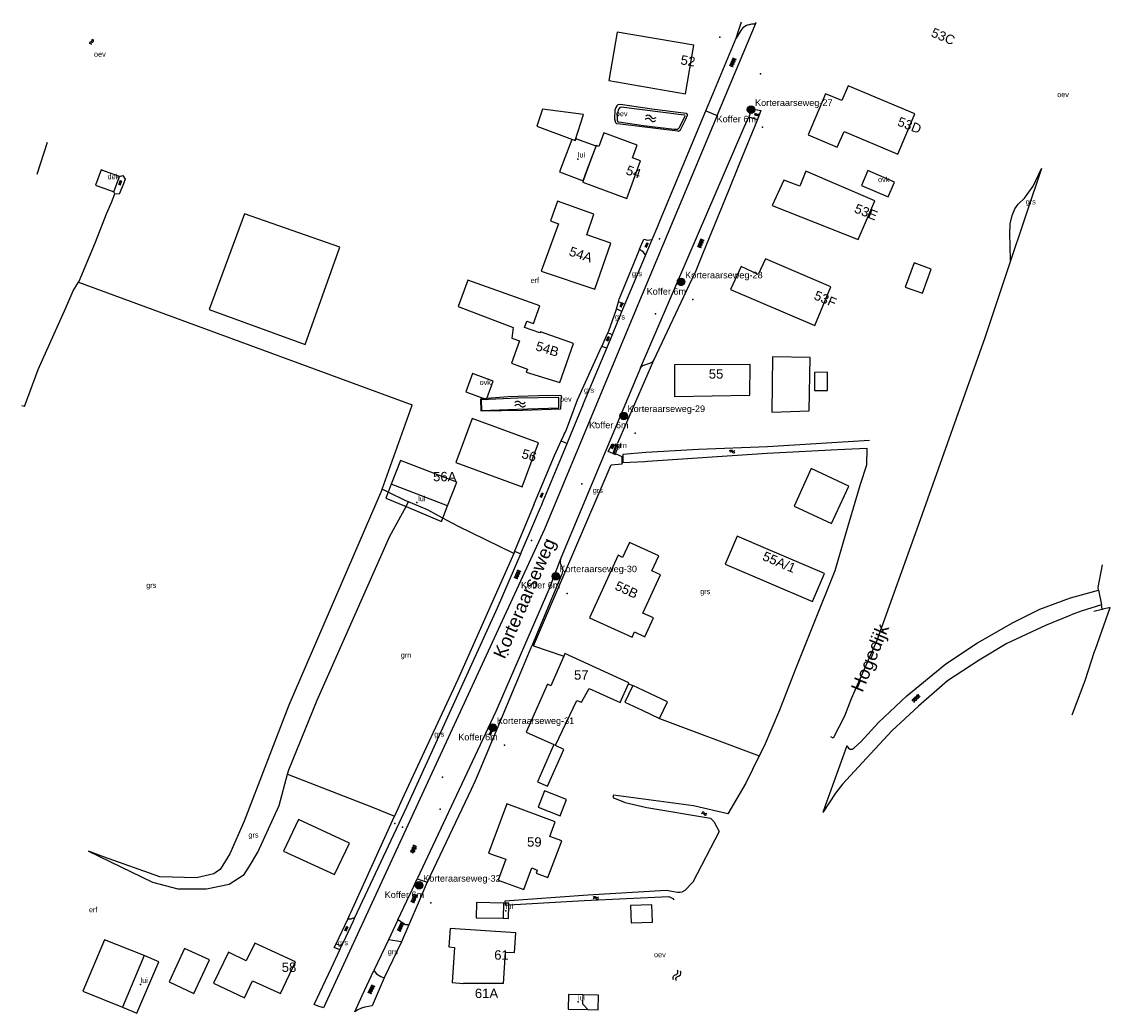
# Model space of a CAD drawing. Header units: metres. Extents: x 1500 to 3874, y -180 to 515.
# Tile 1 of 7: x 1500 to 1709, y 0 to 190. Entities that reach past the tile are written whole.
import ezdxf
from ezdxf.enums import TextEntityAlignment as Align

# ---------------------------------------------------------------- set-up
doc = ezdxf.new("R2010")
doc.units = ezdxf.units.M
for name, color, linetype in [('_PM-b-gbkn-symbool', 8, 'Continuous'), ('Berm_grn', 94, 'Continuous'), ('Hek', 6, 'Continuous'), ('inventarisatie', 6, 'Continuous'), ('Koffer 6 meter', 6, 'Continuous'), ('Label_Nummeraanduidingreeks', 7, 'Continuous'), ('Label_Openbareruimte', 7, 'Continuous'), ('Label_vlakobject', 7, 'Continuous'), ('Luifel', 20, 'Continuous'), ('Overbruggingsdeel', 6, 'Continuous'), ('Overig_bouwwerk', 20, 'Continuous'), ('Pand_hoofdgebouw', 1, 'Continuous'), ('Pand_tussenmuur', 1, 'Continuous'), ('Put', 10, 'Continuous'), ('Terrein_begroeid', 94, 'Continuous'), ('Terrein_ovh', 7, 'Continuous'), ('Terrein_zand', 32, 'Continuous'), ('Water', 5, 'Continuous'), ('Water_ondersteunend', 134, 'Continuous'), ('Wegdeel_gvh', 7, 'Continuous'), ('Wegdeel_ovh', 7, 'Continuous')]:
    doc.layers.add(name, color=color, linetype=linetype)
doc.styles.get("Standard").update_dxf_attribs({"font": 'arial.ttf'})

# ---------------------------------------------------------------- blocks, each defined once
blk = doc.blocks.new('OV4', base_point=(187044.501, 366869.112363))
at = {"layer": '_PM-b-gbkn-symbool'}
for points in [[(187044.501, 366869.174863), (187044.9385, 366869.174863)], [(187044.501, 366869.112363), (187044.9385, 366869.112363)], [(187044.53225, 366869.174863), (187044.53225, 366869.112363)], [(187044.59475, 366869.206113), (187044.59475, 366869.174863)], [(187044.59475, 366869.112363), (187044.59475, 366869.049863)], [(187044.65725, 366869.174863), (187044.65725, 366869.112363)], [(187044.71975, 366869.206113), (187044.71975, 366869.174863)], [(187044.71975, 366869.112363), (187044.71975, 366869.049863)], [(187044.78225, 366869.174863), (187044.78225, 366869.112363)], [(187044.84475, 366869.206113), (187044.84475, 366869.174863)], [(187044.84475, 366869.112363), (187044.84475, 366869.049863)], [(187044.90725, 366869.174863), (187044.90725, 366869.112363)], [(187044.501, 366869.049863), (187044.9385, 366869.049863)], [(187044.53225, 366869.049863), (187044.53225, 366869.018613)], [(187044.65725, 366869.049863), (187044.65725, 366869.018613)], [(187044.78225, 366869.049863), (187044.78225, 366869.018613)], [(187044.90725, 366869.049863), (187044.90725, 366869.018613)]]:
    blk.add_lwpolyline(points, dxfattribs=at)
blk = doc.blocks.new('GV4', base_point=(187044.501, 366869.112363))
at = {"layer": '_PM-b-gbkn-symbool'}
for points in [[(187044.501, 366869.143613), (187044.59475, 366869.206113)], [(187044.501, 366869.049863), (187044.751, 366869.206113)], [(187044.501, 366869.206113), (187044.8135, 366869.018613)], [(187044.501, 366869.112363), (187044.65725, 366869.018613)], [(187044.5635, 366869.018613), (187044.876, 366869.206113)], [(187044.626, 366869.206113), (187044.876, 366869.049863)], [(187044.71975, 366869.018613), (187044.876, 366869.112363)], [(187044.78225, 366869.206113), (187044.876, 366869.143613)]]:
    blk.add_lwpolyline(points, dxfattribs=at)
blk = doc.blocks.new('WATERSYMBOOL', base_point=(187044.501, 366869.112363))
at = {"layer": '_PM-b-gbkn-symbool'}
for points in [[(187044.001, 366869.262363), (187044.0635, 366869.324863), (187044.1885, 366869.387363), (187044.3135, 366869.387363), (187044.4385, 366869.324863), (187044.501, 366869.262363), (187044.5635, 366869.199863), (187044.6885, 366869.137363), (187044.8135, 366869.137363), (187044.9385, 366869.199863), (187045.001, 366869.262363)], [(187044.001, 366868.962363), (187044.0635, 366869.024863), (187044.1885, 366869.087363), (187044.3135, 366869.087363), (187044.4385, 366869.024863), (187044.501, 366868.962363), (187044.5635, 366868.899863), (187044.6885, 366868.837363), (187044.8135, 366868.837363), (187044.9385, 366868.899863), (187045.001, 366868.962363)]]:
    blk.add_lwpolyline(points, dxfattribs=at)
blk = doc.blocks.new('Koffer 6m')
at = {"layer": 'Koffer 6 meter'}
blk.add_hatch(color=256, dxfattribs=at).paths.add_polyline_path([(0.75, 0.02, 1), (-0.75, 0.02, 1)])
at = {"layer": 'Put'}
blk.add_point((2.24, -3.3), dxfattribs=at)
at = {"layer": 'Koffer 6 meter', "insert": (-6.6, -1.12), "char_height": 1.25, "width": 9.3087, "attachment_point": 1}
blk.add_mtext('Koffer 6m', dxfattribs=at)
at = {"layer": 'Koffer 6 meter'}
blk.add_attdef('NAME', (0.78, 0.76), '', height=1.25, dxfattribs=at)

msp = doc.modelspace()

# ---------------------------------------------------------------- linework, layer by layer
for centre in [(1639.72, 173.12), (1626.32, 140.12), (1615.32, 114.42), (1602.32, 83.72), (1590.22, 54.72), (1576.12, 24.52)]:
    msp.add_circle(centre, 0.72)
at = {"layer": 'Berm_grn'}
for p, q in [((1621.01, 125.04), (1614.11, 109.2)), ((1598.03, 70.41), (1597.76, 70.52)), ((1655.46, 52.68), (1655.02, 52.93)), ((1572.76, 13.67), (1569.42, 6.78))]:
    msp.add_line(p, q, dxfattribs=at)
for points in [[(1636.89, 186.79), (1637.4, 188.4), (1637.89, 189.94)], [(1689.43, 144.14), (1689.38, 147.05), (1689.29, 149.25), (1689.33, 151.21), (1689.73, 152.85), (1690.28, 154.09), (1690.88, 154.97), (1692.08, 156.18), (1693.77, 158.45), (1695.37, 161.83)], [(1614.3, 136.31), (1614.42, 136.78), (1618.27, 146.13), (1618.37, 146.38)], [(1612.28, 130.36), (1612.44, 130.72), (1613.89, 134.71), (1613.95, 134.94)], [(1606.48, 117.5), (1611.07, 127.65), (1611.12, 127.76)], [(1613.46, 107.16), (1613.73, 107.05), (1613.78, 107.19)], [(1562.44, 18.04), (1562.85, 18.91), (1563.02, 19.28)], [(1560.93, 12.12), (1559.86, 12.58), (1560.21, 13.32)]]:
    msp.add_lwpolyline(points, dxfattribs=at)
at = {"layer": 'Hek'}
for p, q in [((1613.99, 108.8), (1614.11, 109.2)), ((1613.78, 107.19), (1613.52, 107.32)), ((1615.03, 106.61), (1613.78, 107.19)), ((1598.09, 97.42), (1594.43, 88.5)), ((1594.43, 88.5), (1594.26, 88.08)), ((1563.02, 19.28), (1571.39, 37.73))]:
    msp.add_line(p, q, dxfattribs=at)
for points in [[(1603.33, 109.63), (1604.36, 111.82), (1606.48, 117.5)], [(1598.09, 97.42), (1598.2, 97.7), (1602.05, 106.88), (1603.33, 109.63)], [(1598.03, 70.41), (1612.91, 105.09), (1615.01, 105.27), (1615.03, 106.61)], [(1594.26, 88.08), (1583.52, 63.92), (1573.24, 41.83), (1571.39, 37.73)]]:
    msp.add_lwpolyline(points, dxfattribs=at)
at = {"layer": 'Luifel'}
for points in [[(1608.28, 161.42), (1610.02, 166.1), (1606.15, 167.54), (1606.03, 167.17), (1605.37, 167.41), (1603.04, 161.19), (1607.57, 159.49), (1608.28, 161.42)], [(1570.8, 101.34), (1570.22, 99.84), (1569.77, 98.67), (1573.62, 97.07), (1580.44, 94.23), (1580.68, 94.85), (1581.57, 97.19)], [(1592.21, 18.2), (1593.25, 18.18), (1593.3, 20.75), (1593.31, 21.07), (1592.59, 21.09), (1592.26, 21.09)], [(1519.29, 1.17), (1522.06, 0), (1526.24, 9.86), (1523.46, 11.04)], [(1607.54, 3.54), (1604.76, 3.61), (1604.68, 0.81), (1608.46, 0.71)]]:
    msp.add_lwpolyline(points, dxfattribs=at)
for p in [(1606.53, 163.64), (1575.67, 97.84), (1592.76, 19.64), (1522.76, 5.52), (1606.57, 2.16)]:
    msp.add_point(p, dxfattribs=at)
at = {"layer": 'Overbruggingsdeel'}
msp.add_line((1517.65, 157.36), (1518.71, 160.3), dxfattribs=at)
for points in [[(1515.43, 161.49), (1515.21, 161.57), (1514.15, 158.63), (1514.28, 158.58)], [(1518.71, 160.3), (1518.05, 160.54), (1515.85, 161.34), (1515.43, 161.49)], [(1514.28, 158.58), (1514.64, 158.45), (1516.82, 157.66), (1517.65, 157.36)]]:
    msp.add_lwpolyline(points, dxfattribs=at)
at = {"layer": 'Overig_bouwwerk'}
for p, q in [((1613.81, 108.86), (1613.24, 107.25)), ((1613.52, 107.32), (1613.99, 108.8)), ((1613.99, 108.8), (1613.81, 108.86)), ((1613.24, 107.25), (1613.46, 107.16)), ((1613.46, 107.16), (1613.52, 107.32))]:
    msp.add_line(p, q, dxfattribs=at)
for points in [[(1660.87, 158.6), (1666.01, 156.41), (1667.22, 159.24), (1662.08, 161.43), (1660.87, 158.6)], [(1588.73, 117.7), (1589.06, 117.58), (1589.12, 117.74), (1590.34, 121.09), (1586.38, 122.53), (1585.1, 119.02), (1588.73, 117.7)]]:
    msp.add_lwpolyline(points, dxfattribs=at)
at = {"layer": 'Pand_hoofdgebouw'}
for p, q in [((1581.57, 97.19), (1570.8, 101.34)), ((1592.26, 21.09), (1592.21, 18.2)), ((1523.46, 11.04), (1519.29, 1.17))]:
    msp.add_line(p, q, dxfattribs=at)
for points in [[(1627.15, 176.12), (1628.77, 185.43), (1614.07, 187.98), (1612.48, 178.66), (1627.15, 176.12)], [(1654, 176.16), (1650.66, 168.27), (1656.24, 165.9), (1657.53, 168.94), (1667.84, 164.57), (1671.11, 172.28), (1658.34, 177.7), (1657.14, 174.84), (1654, 176.16)], [(1606.03, 167.17), (1607.65, 172.17), (1599.74, 173.23), (1598.66, 169.93), (1606.03, 167.17)], [(1608.28, 161.42), (1607.57, 159.49), (1607.47, 159.23), (1615.9, 156.1), (1618.57, 163.29), (1617.01, 163.87), (1617.91, 166.29), (1611.51, 168.67), (1610.55, 166.06), (1610.07, 166.24), (1608.28, 161.42)], [(1649.06, 158.43), (1645.99, 159.57), (1643.78, 154.77), (1660.27, 148.24), (1663.41, 155.61), (1650.21, 161.32), (1649.06, 158.43)], [(1608.23, 149.14), (1609.59, 153.07), (1602.63, 155.58), (1601.29, 151.82), (1602.83, 151.25), (1599.5, 142.18), (1609.81, 138.7), (1612.86, 147.54), (1608.23, 149.14)], [(1637.82, 143.04), (1635.78, 138.62), (1651.95, 131.77), (1654.99, 139.17), (1642.49, 144.54), (1641.06, 141.55), (1637.82, 143.04)], [(1669.26, 139.12), (1672.54, 137.92), (1674.23, 142.53), (1670.96, 143.73), (1669.26, 139.12)], [(1596.3, 131.38), (1596.74, 132.6), (1598.02, 132.14), (1599.24, 135.55), (1585.49, 140.45), (1583.62, 135.37), (1594.14, 131.4), (1593.9, 129.35), (1595.34, 128.84), (1593.81, 124.52), (1596.89, 123.42), (1596.66, 122.81), (1603.07, 120.84), (1605.71, 128.28), (1599.35, 130.54), (1599.27, 130.32), (1596.3, 131.38)], [(1643.71, 115.14), (1650.87, 115.41), (1651.06, 125.63), (1643.84, 125.78), (1643.71, 115.14)], [(1639.48, 118.42), (1639.57, 124.3), (1625.03, 124.23), (1625.05, 118.13), (1639.48, 118.42)], [(1654.39, 119.32), (1654.36, 122.79), (1651.87, 122.77), (1651.9, 119.3), (1654.39, 119.32)], [(1599, 109.25), (1586.31, 113.96), (1583.18, 105.53), (1595.87, 100.82), (1599, 109.25)], [(1581.57, 97.19), (1583.34, 101.76), (1572.56, 105.91), (1570.8, 101.34)], [(1651.26, 104.33), (1647.98, 97.15), (1655.14, 93.81), (1658.42, 101), (1651.26, 104.33)], [(1616.91, 72.03), (1617.37, 73.04), (1619.38, 72.14), (1621, 75.76), (1619.01, 76.67), (1622.34, 84.01), (1620.73, 84.75), (1622.04, 87.6), (1616.42, 90.19), (1615.11, 87.34), (1614.23, 87.74), (1608.78, 75.78), (1616.91, 72.03)], [(1653.81, 84.25), (1642.58, 89.03), (1637.07, 91.37), (1634.76, 86), (1651.51, 78.88), (1653.81, 84.25)], [(1616.24, 63.13), (1616.32, 63.3), (1604.07, 68.93), (1603.85, 68.43)], [(1603.85, 68.43), (1601.35, 62.72), (1600.7, 63.01), (1596.65, 53.84), (1601.95, 51.5), (1598.8, 44.35), (1600.73, 43.5), (1603.84, 50.55), (1602.24, 51.29), (1602.28, 51.36), (1606.31, 59.94), (1607.26, 59.59), (1608.72, 62.19), (1614.67, 59.56), (1616.24, 63.13)], [(1617.05, 62.78), (1615.56, 59.61), (1618.85, 58.07), (1622.2, 56.49)], [(1622.2, 56.49), (1623.69, 59.67), (1620.3, 61.26), (1617.05, 62.78)], [(1604.38, 40.94), (1600.17, 42.59), (1598.94, 39.48), (1603.15, 37.82), (1604.38, 40.94)], [(1591.25, 25.52), (1596.18, 23.71), (1597.7, 27.84), (1598.75, 27.41), (1598.55, 26.83), (1600.81, 25.98), (1603.44, 33.02), (1601.15, 33.86), (1602.19, 36.69), (1592.9, 40.1), (1589.44, 30.69), (1592.71, 29.49), (1591.25, 25.52)], [(1559.92, 26.6), (1562.76, 32.55), (1552.99, 37.09), (1550.12, 31.07), (1559.92, 26.6)], [(1592.26, 21.09), (1587.12, 21.19), (1587.07, 18.3), (1592.21, 18.2)], [(1616.74, 17.33), (1620.83, 17.45), (1620.73, 20.79), (1616.65, 20.67), (1616.74, 17.33)], [(1592.28, 5.72), (1592.68, 11.73), (1594.41, 11.61), (1594.67, 15.39), (1582.05, 16.25), (1581.81, 12.69), (1582.89, 12.61), (1582.43, 5.87), (1584.66, 5.72)], [(1523.46, 11.04), (1515.84, 14.07), (1511.73, 4.2), (1519.29, 1.17)], [(1543, 10.05), (1539.6, 11.68), (1536.76, 5.76), (1542.68, 2.93), (1544.18, 6.22), (1549.54, 3.78), (1552.42, 9.86), (1544.64, 13.44), (1543, 10.05)], [(1535.94, 10.2), (1531.18, 12.4), (1528.22, 6.01), (1532.99, 3.81), (1535.94, 10.2)], [(1608.46, 0.71), (1607.49, 1.73), (1607.54, 3.54)], [(1608.46, 0.71), (1610.44, 0.65), (1610.52, 3.45), (1607.54, 3.54)]]:
    msp.add_lwpolyline(points, dxfattribs=at)
at = {"layer": 'Pand_tussenmuur'}
msp.add_line((1592.28, 5.72), (1584.66, 5.72), dxfattribs=at)
at = {"layer": 'Put'}
for p in [(1633.75, 187), (1641.52, 179.94), (1622.19, 148.37), (1621.44, 133.97), (1609.91, 113.07), (1603.97, 111.14), (1607.27, 101.41), (1597.67, 90.56), (1593.15, 68.7), (1580.59, 45.22), (1580.18, 39.12), (1571.47, 36.32), (1572.93, 35.65)]:
    msp.add_point(p, dxfattribs=at)
at = {"layer": 'Terrein_begroeid'}
for p, q in [((1504.84, 166.81), (1502.89, 160.68)), ((1510.88, 140.08), (1574.59, 116.59)), ((1615.14, 106.61), (1615.03, 106.61)), ((1598.03, 70.41), (1603.85, 68.43)), ((1616.24, 63.13), (1617.05, 62.78)), ((1622.2, 56.49), (1641.29, 49.3))]:
    msp.add_line(p, q, dxfattribs=at)
for points in [[(1569.07, 100.41), (1574.79, 116.52), (1574.59, 116.59)], [(1613.78, 107.19), (1614.32, 108.7), (1613.99, 108.8)], [(1569.07, 100.41), (1551.18, 59.01), (1542.61, 36.77), (1539.87, 30.54), (1537.98, 27.52), (1537.7, 27.33), (1536.79, 26.73), (1533.5, 25.93), (1526.48, 26.16), (1515.68, 29.94), (1512.8, 31.06)], [(1574.06, 97.97), (1573.56, 98.19), (1570.22, 99.84), (1569.07, 100.41)], [(1550.94, 45.79), (1551.18, 46.66), (1556.62, 59.98), (1570.51, 91.38), (1573.62, 97.07), (1573.65, 97.12), (1574.06, 97.97)], [(1594.26, 88.08), (1583.55, 93.34), (1580.68, 94.85), (1577.71, 96.41), (1574.06, 97.97)], [(1706.31, 81.05), (1706.21, 81.58), (1707.02, 85.92)], [(1706.99, 77.36), (1706.92, 77.9), (1706.86, 78.22)], [(1512.8, 31.06), (1525.02, 25.11), (1529.92, 23.8), (1535.4, 23.81), (1539.74, 24.74), (1542.6, 26.59), (1543.66, 28.19), (1545.23, 30.88), (1549.34, 39.77), (1550.94, 45.79)], [(1550.94, 45.79), (1567.22, 39.5), (1571.39, 37.73)]]:
    msp.add_lwpolyline(points, dxfattribs=at)
at = {"layer": 'Terrein_ovh'}
msp.add_line((1517.86, 156.96), (1517.65, 157.36), dxfattribs=at)
for points in [[(1519.37, 160.52), (1519.83, 159.81), (1519.5, 158.9), (1518.67, 156.93), (1517.86, 156.96)], [(1518.71, 160.3), (1519.35, 160.48), (1519.37, 160.52)]]:
    msp.add_lwpolyline(points, dxfattribs=at)
at = {"layer": 'Terrein_zand'}
msp.add_lwpolyline([(1554.29, 128.12), (1560.95, 146.79), (1542.7, 153.16), (1535.9, 134.81), (1554.29, 128.12)], dxfattribs=at)
at = {"layer": 'Water'}
for p, q in [((1706.99, 77.36), (1705.38, 76.98)), ((1707.2, 77.41), (1706.99, 77.36))]:
    msp.add_line(p, q, dxfattribs=at)
for points in [[(1614.12, 170.9), (1614.22, 170.75), (1614.4, 170.78), (1619.12, 170.05), (1624.98, 169.35), (1625.68, 169.39), (1625.94, 169.64), (1627.06, 171.74), (1627.11, 171.92), (1627.01, 172.07), (1626.42, 172.1), (1614.86, 173.58), (1614.6, 173.51), (1614.25, 173.09), (1614.04, 171.67), (1614.09, 171.12), (1614.12, 170.9)], [(1594.89, 115.73), (1602.89, 116), (1602.9, 117.95), (1595.02, 117.84), (1588.04, 117.51), (1588.06, 115.5), (1594.89, 115.73)], [(1662.39, 109.73), (1642.86, 108.54), (1629.62, 108.03), (1619.58, 107.42), (1615.13, 107.05), (1615.14, 106.61)], [(1615.14, 106.61), (1615.14, 105.53), (1619.37, 105.72), (1619.87, 105.74), (1642.81, 107.29), (1656.26, 108.02), (1661.93, 108.25)], [(1661.93, 108.25), (1661.82, 104.99), (1660.6, 101.28), (1658.28, 93.29), (1655.77, 84.73), (1651.49, 74.07), (1648.32, 66.08), (1645.14, 58.09), (1642.21, 51.18), (1641.29, 49.3)], [(1641.29, 49.3), (1638.73, 44.05), (1635.25, 38.2)], [(1635.25, 38.2), (1628.71, 39.73), (1617.19, 41.29), (1613.34, 41.75), (1613.25, 41.34), (1615.6, 40.37), (1619.76, 39.39), (1631.94, 37.38), (1632.61, 36.75), (1633.58, 34.79)], [(1633.58, 34.79), (1628.54, 25.13), (1627.04, 23.49)], [(1627.04, 23.49), (1626.45, 23.22), (1626.08, 23.12), (1625.63, 23.13), (1623.46, 23.53), (1608.45, 22.65), (1592.57, 21.46), (1592.59, 21.09), (1592.61, 20.71), (1593.3, 20.75), (1607.75, 21.58), (1623.94, 22.38), (1624.75, 21.95), (1624.93, 21.75)]]:
    msp.add_lwpolyline(points, dxfattribs=at)
at = {"layer": 'Water_ondersteunend'}
msp.add_line((1500.51, 116.22), (1500, 116.39), dxfattribs=at)
for points in [[(1613.78, 170.66), (1613.95, 170.47), (1614.71, 170.36), (1625.62, 169.03), (1625.81, 168.99), (1625.84, 168.98), (1626.22, 169.26), (1627.23, 171.29), (1627.57, 172.04), (1627.59, 172.08), (1627.49, 172.23), (1627.31, 172.35), (1620.73, 173.23), (1614.7, 174.09), (1614.22, 174.04), (1613.99, 173.83), (1613.8, 173.51), (1613.63, 173.01), (1613.55, 171.37), (1613.78, 170.66)], [(1510.88, 140.08), (1510.98, 140.25), (1514.1, 147.73), (1516.26, 153.12), (1517.19, 155.32), (1517.86, 156.96)], [(1500.51, 116.22), (1503.11, 123.35), (1508.43, 135.12), (1509.87, 138.37), (1510.88, 140.08)], [(1600.92, 118.36), (1593.21, 118.09), (1589.12, 117.74), (1588.73, 117.7), (1587.87, 117.63), (1587.93, 115.4), (1595.9, 115.53), (1603.25, 115.79), (1603.41, 118.26), (1600.92, 118.36)], [(1701.25, 57.17), (1703.73, 63.74), (1705.49, 69.29), (1705.69, 69.76), (1708.53, 77.72), (1707.2, 77.41)]]:
    msp.add_lwpolyline(points, dxfattribs=at)
at = {"layer": 'Wegdeel_gvh'}
for p, q in [((1633.23, 171.96), (1640.73, 189.83)), ((1639.93, 173.28), (1639.28, 171.75)), ((1639.93, 173.28), (1641.57, 172.92)), ((1638.41, 169.73), (1639.28, 171.75)), ((1639.28, 171.75), (1640.95, 171.25)), ((1641.57, 172.92), (1640.95, 171.25)), ((1618.54, 123.65), (1638.41, 169.73)), ((1572.06, 17.9), (1570.26, 14.07)), ((1570.26, 14.07), (1567.48, 8.16))]:
    msp.add_line(p, q, dxfattribs=at)
for points in [[(1633.23, 171.96), (1618.02, 135.72), (1600.15, 92.72), (1557.78, 1.01)], [(1695.37, 161.83), (1692.56, 153.48), (1691.91, 151.53), (1689.43, 144.14)], [(1689.43, 144.14), (1684.48, 129.4), (1671.78, 93.62), (1663.83, 71.42), (1658.93, 60.22), (1657.6, 56.93), (1655.46, 52.68)], [(1618.54, 123.65), (1611.05, 105.85), (1603.28, 87.21)], [(1603.28, 87.21), (1600.96, 81.15), (1590.84, 57.82), (1575.75, 25.73)], [(1658.1, 51.2), (1653.93, 39.73), (1653.47, 38.47)], [(1572.06, 17.9), (1573.78, 21.55), (1574.77, 23.66), (1575.75, 25.73)], [(1563.79, 0.29), (1565.23, 3.37), (1567.48, 8.16)]]:
    msp.add_lwpolyline(points, dxfattribs=at)
at = {"layer": 'Wegdeel_ovh'}
for p, q in [((1631.08, 172.89), (1633.23, 171.96)), ((1619.49, 145.19), (1620.76, 148.22)), ((1615.56, 135.79), (1619.49, 145.19)), ((1613.95, 134.94), (1614.3, 136.31)), ((1615.56, 135.79), (1614.3, 136.31)), ((1614.99, 134.43), (1615.56, 135.79)), ((1613.16, 130.05), (1614.99, 134.43)), ((1614.99, 134.43), (1613.95, 134.94)), ((1611.12, 127.76), (1612.28, 130.36)), ((1612.06, 127.42), (1613.16, 130.05)), ((1612.28, 130.36), (1613.16, 130.05)), ((1612.06, 127.42), (1611.12, 127.76)), ((1603.33, 109.63), (1604.48, 109.18)), ((1594.43, 88.5), (1595.6, 88.03)), ((1706.31, 81.05), (1706.86, 78.22)), ((1575.75, 25.73), (1577.67, 25.14)), ((1560.21, 13.32), (1562.44, 18.04)), ((1574.16, 16.94), (1572.76, 13.67)), ((1560.21, 13.32), (1561.28, 12.88)), ((1560.93, 12.12), (1561.28, 12.88)), ((1572.76, 13.67), (1570.26, 14.07)), ((1569.42, 6.78), (1567.16, 1.41))]:
    msp.add_line(p, q, dxfattribs=at)
for points in [[(1639.46, 189.41), (1639.87, 189.52), (1640.45, 189.53), (1640.73, 189.83)], [(1639.46, 189.41), (1638.86, 189.25), (1638.15, 188.76), (1637.76, 188.25), (1636.89, 186.79)], [(1631.08, 172.89), (1632.42, 176.09), (1636.89, 186.79)], [(1620.76, 148.22), (1621.83, 150.78), (1622.37, 152.07), (1631.08, 172.89)], [(1640.95, 171.25), (1637.46, 162.68), (1635.31, 157.4), (1630.54, 145.73), (1628.98, 141.91), (1628.38, 140.64), (1621.01, 125.04)], [(1618.37, 146.38), (1619.18, 148.29), (1619.87, 148.13), (1620.76, 148.22)], [(1618.37, 146.38), (1618.9, 145.99), (1619.49, 145.19)], [(1604.48, 109.18), (1605.17, 110.87), (1607.6, 116.76), (1607.62, 116.81), (1612.06, 127.42)], [(1621.01, 125.04), (1620.76, 124.75), (1620.26, 124.48), (1618.93, 124.02), (1618.54, 123.65)], [(1595.6, 88.03), (1595.75, 88.38), (1597.71, 92.97), (1599.39, 96.89), (1599.56, 97.28), (1599.91, 98.1), (1603.38, 106.52), (1604.48, 109.18)], [(1613.24, 107.25), (1612.32, 107.62), (1613.08, 109.07), (1613.81, 108.86)], [(1563.84, 18.35), (1573.75, 39.55), (1591.17, 77.68), (1595.6, 88.03)], [(1603.28, 87.21), (1603.14, 86.73), (1603.13, 86.26), (1603.22, 86), (1603.49, 85.58), (1603.63, 84.88), (1603.48, 84.12), (1597.76, 70.52)], [(1658.1, 51.2), (1658.36, 50.8), (1658.68, 50.61), (1659.06, 50.59), (1659.48, 50.86), (1660.74, 51.97), (1664.15, 55.69), (1669.58, 60.79), (1677.04, 66.94), (1683.08, 70.95), (1689.91, 74.84), (1695.02, 77.39), (1700.9, 79.56), (1706.31, 81.05)], [(1706.86, 78.22), (1702.96, 77.01), (1701.26, 76.39), (1700.64, 76.11), (1696.1, 74.25), (1688.75, 70.85), (1683.4, 67.61), (1677.36, 63.67), (1671.78, 58.83), (1666.67, 54.13), (1661.04, 48.03), (1657.26, 43.91), (1655.9, 42.15), (1653.47, 38.47)], [(1597.76, 70.52), (1597.54, 69.98), (1595.93, 66.16), (1587.43, 45.89), (1586.86, 44.53), (1586.07, 42.88), (1577.67, 25.14)], [(1577.67, 25.14), (1576.13, 21.54), (1574.16, 16.94)], [(1561.28, 12.88), (1561.64, 13.63), (1563.54, 17.7), (1563.84, 18.35)], [(1563.84, 18.35), (1563.6, 18.22), (1563.33, 18.12), (1563.06, 18.05), (1562.75, 18.03), (1562.44, 18.04)], [(1574.16, 16.94), (1573.51, 16.95), (1572.06, 17.9)], [(1556.05, 1.66), (1558.76, 7.48), (1559.33, 8.7), (1560.93, 12.12)], [(1567.48, 8.16), (1567.99, 7.57), (1568.77, 7.01), (1569.42, 6.78)], [(1557.78, 1.01), (1556.81, 1.37), (1556.05, 1.66)], [(1567.16, 1.41), (1566.44, 1.32), (1565.74, 1.17), (1565.06, 0.94), (1564.41, 0.65), (1563.79, 0.29)]]:
    msp.add_lwpolyline(points, dxfattribs=at)

# ---------------------------------------------------------------- block references
at = {"layer": 'inventarisatie'}
for p, values in [((1639.7, 173.05), {'NAME': 'Korteraarseweg-27'}), ((1626.31, 140.03), {'NAME': 'Korteraarseweg-28'}), ((1615.28, 114.42), {'NAME': 'Korteraarseweg-29'}), ((1602.23, 83.74), {'NAME': 'Korteraarseweg-30'}), ((1590.22, 54.65), {'NAME': 'Korteraarseweg-31'}), ((1576.12, 24.45), {'NAME': 'Korteraarseweg-32'})]:
    msp.add_blockref('Koffer 6m', p, dxfattribs=at).add_auto_attribs(values)
at = {"layer": 'Terrein_ovh', "xscale": 2, "yscale": 2, "rotation": 70.09357784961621}
msp.add_blockref('OV4', (1518.74, 158.71), dxfattribs=at)
at = {"layer": 'Water'}
for p, rotation in [((1513.4, 186.11), 67.57205807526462), ((1636.13, 107.63), 2.205256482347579), ((1630.73, 38.27), 350.626173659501), ((1609.98, 22.12), 2.829216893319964)]:
    msp.add_blockref('WATERSYMBOOL', p, dxfattribs=dict(at, rotation=rotation))
at = {"layer": 'Water', "xscale": 2, "yscale": 2}
for p, rotation in [((1620.49, 171.46), 352.7298711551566), ((1595.47, 116.72), 1.945848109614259), ((1625.52, 7.23), 67.40362006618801)]:
    msp.add_blockref('WATERSYMBOOL', p, dxfattribs=dict(at, rotation=rotation))
at = {"layer": 'Wegdeel_gvh'}
for p, xscale, yscale, rotation in [((1640.41, 172.26), 2, 2, 343.3792430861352), ((1574.79, 30.76), 4, 4, 65.20616242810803)]:
    msp.add_blockref('GV4', p, dxfattribs=dict(at, xscale=xscale, yscale=yscale, rotation=rotation))
at = {"layer": 'Wegdeel_ovh'}
for p, xscale, yscale, rotation in [((1635.9, 181.38), 4, 4, 67.30711728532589), ((1629.75, 146.71), 4, 4, 67.80777279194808), ((1619.57, 146.78), 2, 2, 67.2983069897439), ((1614.75, 135.33), 2, 2, 67.27221094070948), ((1612.14, 128.82), 2, 2, 67.28558764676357), ((1613.06, 108.18), 2, 2, 62.07548418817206), ((1599.46, 98.87), 2, 2, 67.27471759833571), ((1594.64, 83.29), 4, 4, 66.82213031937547), ((1670.67, 59.76), 4, 4, 42.59971567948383), ((1589.69, 53.33), 2, 2, 67.22211298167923), ((1574.86, 21.22), 4, 4, 66.85100319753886), ((1562.03, 15.81), 2, 2, 64.95153266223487), ((1572.21, 15.78), 4, 4, 64.791668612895), ((1566.6, 3.82), 4, 4, 64.8017602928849)]:
    msp.add_blockref('OV4', p, dxfattribs=dict(at, xscale=xscale, yscale=yscale, rotation=rotation))

# ---------------------------------------------------------------- texts
at = {"layer": 'Label_Nummeraanduidingreeks'}
for s, rotation, p in [('53C', 337.3, (1673.84, 186.7)), ('52', 350.3, (1626.02, 181.28)), ('53D', 338.9, (1667.41, 169.61)), ('54', 341.3, (1615.42, 160.26)), ('53E', 338.4, (1659.15, 152.98)), ('54A', 341.3, (1604.53, 144.71)), ('53F', 337.1, (1651.39, 136.35)), ('54B', 342.9, (1598.13, 126.54)), ('56', 342.9, (1595.45, 105.92)), ('55A/1', 336.9, (1641.53, 86.39)), ('55B', 335.5, (1613.25, 80.75))]:
    msp.add_text(s, height=1.8, rotation=rotation, dxfattribs=at).set_placement(p, align=Align.BOTTOM_LEFT)
for s, p in [('55', (1631.62, 121.04)), ('56A', (1578.8, 101.37)), ('57', (1605.8, 63.37)), ('59', (1596.8, 31.37)), ('61', (1590.51, 9.72)), ('58', (1549.8, 7.37)), ('61A', (1586.8, 2.37))]:
    msp.add_text(s, height=1.8, dxfattribs=at).set_placement(p, align=Align.BOTTOM_LEFT)
at = {"layer": 'Label_Openbareruimte'}
for s, rotation, p in [('Korteraarseweg', 66.5, (1593.2, 67.41)), ('Hogedijk', 67.7, (1661.76, 61.05))]:
    msp.add_text(s, height=2.5, rotation=rotation, dxfattribs=at).set_placement(p, align=Align.BOTTOM_LEFT)
at = {"layer": 'Label_vlakobject'}
for s, p in [('oev', (1513.84, 182.93)), ('oev', (1698.37, 175.2)), ('oev', (1613.81, 171.54)), ('lui', (1606.53, 163.64)), ('dek', (1516.43, 159.47)), ('ovk', (1664.05, 158.92)), ('grs', (1692.33, 154.66)), ('grs', (1616.9, 140.89)), ('erf', (1597.47, 139.62)), ('grs', (1613.64, 132.61)), ('ovk', (1587.72, 120.06)), ('ovk', (1587.72, 120.06)), ('grs', (1607.7, 118.59)), ('oev', (1603.11, 116.88)), ('trf', (1613.61, 107.96)), ('grn', (1613.89, 108)), ('grs', (1609.39, 99.37)), ('lui', (1575.96, 97.79)), ('lui', (1575.96, 97.79)), ('grs', (1523.84, 81.19)), ('grs', (1629.98, 79.99)), ('grn', (1572.6, 67.81)), ('grs', (1579.02, 52.66)), ('grs', (1543.43, 33.36)), ('lui', (1592.76, 19.64)), ('erf', (1512.86, 19.05)), ('grs', (1560.57, 12.72)), ('grs', (1570.12, 10.99)), ('oev', (1621.13, 10.43)), ('lui', (1522.76, 5.52)), ('lui', (1606.57, 2.16))]:
    msp.add_text(s, height=1, dxfattribs=at).set_placement(p, align=Align.BOTTOM_LEFT)

doc.saveas('drawing.dxf')
